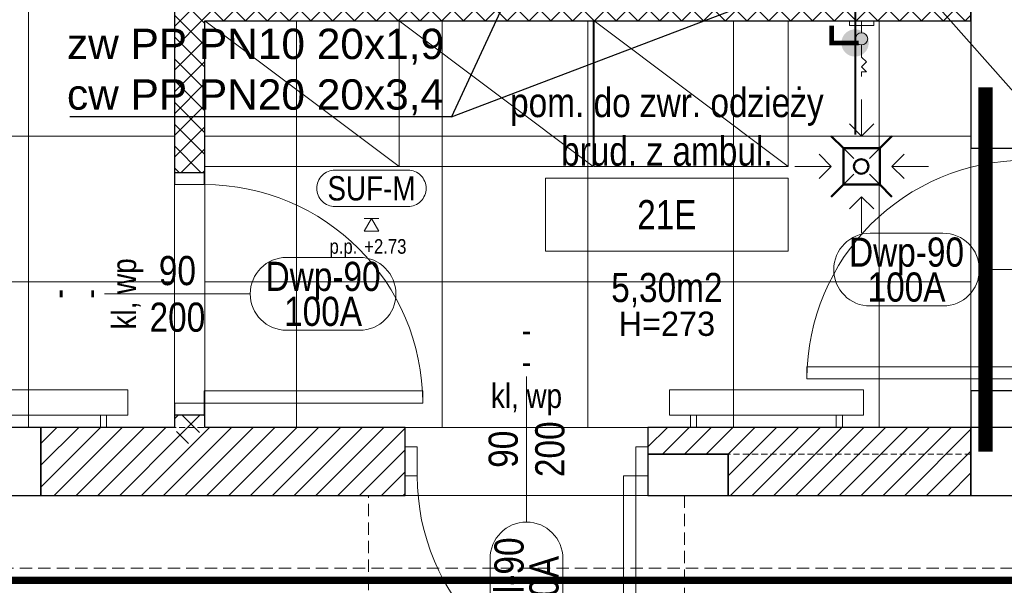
# Model space of a CAD drawing. Header units: millimetres. Extents: x -291747 to 77132, y 46721 to 203932.
# Tile 48 of 110: x 68835 to 69240, y 90652 to 90885. Entities that reach past the tile are written whole.
import ezdxf
from ezdxf.enums import TextEntityAlignment as Align
from ezdxf.lldxf.tags import DXFTag

# ---------------------------------------------------------------- set-up
doc = ezdxf.new("R2010")
doc.units = ezdxf.units.MM
doc.header["$MEASUREMENT"] = 0
doc.linetypes.add('xreff_LSN_szatnie_PW_rzuty_14$0$CENTER', pattern=[2, 1.25, -0.25, 0.25, -0.25])
doc.linetypes.add('xreff_LSN_szatnie_PW_rzuty_14$0$DASHED', pattern=[19.05, 12.7, -6.35])
doc.layers.get('0').update_dxf_attribs({"lineweight": 9})
for name, color, linetype, lineweight in [('FL-xref', 250, 'Continuous', 9), ('FL_ks_nad posadzka', 12, 'Continuous', 50), ('FL_ks_pod stropem', 190, 'Continuous', 50), ('FL_opisy_woda', 7, 'Continuous', 25), ('FL_Zimna_woda-do odbiorników', 5, 'SOLID', 40), ('xreff_LSN_szatnie_PW_rzuty_14$0$A drzwi aluminiowe', 8, 'Continuous', 9), ('xreff_LSN_szatnie_PW_rzuty_14$0$A drzwi płytowe', 252, 'Continuous', 9), ('xreff_LSN_szatnie_PW_rzuty_14$0$A hatch', 8, 'Continuous', 5), ('xreff_LSN_szatnie_PW_rzuty_14$0$A hatch ściany', 252, 'Continuous', 9), ('xreff_LSN_szatnie_PW_rzuty_14$0$A opis', 252, 'Continuous', 9), ('xreff_LSN_szatnie_PW_rzuty_14$0$A opis pom', 252, 'Continuous', 9), ('xreff_LSN_szatnie_PW_rzuty_14$0$A opis pom pow', 252, 'Continuous', 9), ('xreff_LSN_szatnie_PW_rzuty_14$0$A opis stolarka', 252, 'Continuous', 9), ('xreff_LSN_szatnie_PW_rzuty_14$0$A opis stolarka NWD typ', 252, 'Continuous', 9), ('xreff_LSN_szatnie_PW_rzuty_14$0$A opis stolarka NWD wyposażenie', 252, 'Continuous', 9), ('xreff_LSN_szatnie_PW_rzuty_14$0$A opis technologia', 8, 'Continuous', 13), ('xreff_LSN_szatnie_PW_rzuty_14$0$A sufit', 252, 'Continuous', 9), ('xreff_LSN_szatnie_PW_rzuty_14$0$A sufit obrys', 252, 'Continuous', 9), ('xreff_LSN_szatnie_PW_rzuty_14$0$A sufit podwieszany opis', 8, 'Continuous', 13), ('xreff_LSN_szatnie_PW_rzuty_14$0$A widok wyżej', 252, 'xreff_LSN_szatnie_PW_rzuty_14$0$DASHED', 9), ('xreff_LSN_szatnie_PW_rzuty_14$0$A wyposazenie meblowe', 8, 'Continuous', 9), ('xreff_LSN_szatnie_PW_rzuty_14$0$A wyposazenie sanitarne', 8, 'Continuous', 9), ('xreff_LSN_szatnie_PW_rzuty_14$0$A zakres', 252, 'Continuous', 9), ('xreff_LSN_szatnie_PW_rzuty_14$0$A-Wall', 252, 'Continuous', 9), ('xreff_LSN_szatnie_PW_rzuty_14$0$IS grzejniki', 8, 'Continuous', 9)]:
    doc.layers.add(name, color=color, linetype=linetype, lineweight=lineweight)
doc.layers.add('xreff_LSN_szatnie_PW_rzuty_14$0$A nadproza SBN', color=252, linetype='xreff_LSN_szatnie_PW_rzuty_14$0$CENTER', lineweight=9, transparency=0.25)
doc.layers.add('xreff_LSN_szatnie_PW_rzuty_14$0$A opis ppoż drzwi', color=252, linetype='Continuous', lineweight=9, transparency=0.25)
doc.styles.get("Standard").update_dxf_attribs({"font": 'arial.ttf'})
doc.styles.add('xreff_LSN_szatnie_PW_rzuty_14$0$Standard', font='txt')
doc.styles.add('xreff_LSN_szatnie_PW_rzuty_14$0$STYL ASA', font='ARIALN.TTF')
tags = doc.linetypes.add('SOLID', pattern=[10, 10, 0]).pattern_tags.tags
tags[6:7] = [DXFTag(74, 4), DXFTag(75, 0), DXFTag(340, '0'), DXFTag(46, 0.0), DXFTag(50, 0.0), DXFTag(44, 0.0), DXFTag(45, 0.0)]
tags[4:5] = [DXFTag(74, 4), DXFTag(75, 0), DXFTag(340, '0'), DXFTag(46, 0.0), DXFTag(50, 0.0), DXFTag(44, 0.0), DXFTag(45, 0.0)]
doc.linetypes.add('ZIGZAG', pattern='A,0.0001,-0.2,[131,LTYPESHP.SHX,S=0.2,R=0,X=-0.2,Y=0],-0.4,[131,LTYPESHP.SHX,S=0.2,R=180,X=0.2,Y=0],-0.2', length=0.8001)
doc.dimstyles.get("Standard").update_dxf_attribs({"dimtxt": 0.18, "dimasz": 0.18, "dimexe": 0.18, "dimexo": 0.0625, "dimgap": 0.09, "dimtad": 0, "dimtih": 1, "dimtoh": 1, "dimdec": 4, "dimzin": 0, "dimdsep": 46, "dimtxsty": 'Standard', "dimcen": 0.09, "dimadec": 0, "dimazin": 0, "dimtfac": 1, "dimtdec": 4, "dimtofl": 0, "dimtmove": 0, "dimatfit": 3, "dimfxl": 1, "dimtolj": 1, "dimtzin": 0, "dimarcsym": 0})
pattern_1 = [(45, (0, 0), (-4.49012806, 4.49012806), [])]
pattern_2 = [(45, (0, 0), (-4.49012806, 4.49012806), []), (135, (0, 0), (-4.49012806, -4.49012806), [])]

# ---------------------------------------------------------------- blocks, each defined once
blk = doc.blocks.new('xreff_LSN_szatnie_PW_rzuty_14$0$szafa')
at = {"color": 0, "linetype": 'ByBlock', "lineweight": -2, "ltscale": 0.5}
blk.add_lwpolyline([(-0.5, -0.5), (0.5, -0.5), (0.5, 0.5), (-0.5, 0.5)], close=True, dxfattribs=at)
blk.add_lwpolyline([(-0.5, 0.5), (0.5, -0.5)], dxfattribs=at)
blk = doc.blocks.new('xreff_LSN_szatnie_PW_rzuty_14$0$zawor ze zlaczka')
at = {"color": 0, "linetype": 'ByBlock', "lineweight": -2}
blk.add_lwpolyline([(-2, 5), (0, 5), (0, -5), (-2, -5)], close=True, dxfattribs=at)
for points in [[(-21, -2), (-21, 0), (-23, 0)], [(-19, 0), (-21, -2)], [(-19, 0), (-17, -2)], [(-15, 0), (-17, -2)], [(-10, 0), (-15, 0)], [(0, 0), (-5, 0)]]:
    blk.add_lwpolyline(points, dxfattribs=at)
blk.add_circle((-7.5, 0), 2.5, dxfattribs=at)
blk = doc.blocks.new('xreff_LSN_szatnie_PW_rzuty_14$0$kratka podlogowa')
at = {"linetype": 'ByBlock'}
for points in [[(0, 27.5), (0, 12.5)], [(-5, 17.5), (0, 12.5), (5, 17.5)], [(-17.5, 5), (-12.5, 0), (-17.5, -5)], [(-7.5, 7.5), (-3.18, 3.18)], [(3.18, 3.18), (7.5, 7.5)], [(17.5, 5), (12.5, 0), (17.5, -5)], [(-27.5, 0), (-12.5, 0)], [(-7.5, -7.5), (-3.18, -3.18)], [(3.18, -3.18), (7.5, -7.5)], [(27.5, 0), (12.5, 0)], [(-5, -17.5), (0, -12.5), (5, -17.5)], [(0, -27.5), (0, -12.5)]]:
    blk.add_lwpolyline(points, dxfattribs=at)
blk.add_lwpolyline([(-7.5, -7.5), (-7.5, 7.5), (7.5, 7.5), (7.5, -7.5)], close=True, dxfattribs=at)
blk.add_circle((0, 0), 3, dxfattribs=at)
blk = doc.blocks.new('xreff_LSN_szatnie_PW_rzuty_14$0$środek')
blk.add_line((0, 0), (0, -10))
blk = doc.blocks.new('xreff_LSN_szatnie_PW_rzuty_14$0$ddtag_RIGHT')
at = {"transparency": 33554687}
blk.add_lwpolyline([(30, 0), (-30, 0)], dxfattribs=at)
at = {"layer": 'xreff_LSN_szatnie_PW_rzuty_14$0$A opis stolarka NWD typ', "transparency": 33554687}
blk.add_lwpolyline([(75, 15, -1), (75, -15), (45, -15, -1), (45, 15)], format="xyb", close=True, dxfattribs=at)
at = {"ltscale": 0.1, "transparency": 33554687, "style": 'xreff_LSN_szatnie_PW_rzuty_14$0$STYL ASA'}
blk.add_attdef('DOORS:AKUSTYKA', text='', height=10, rotation=90, dxfattribs=at).set_placement((-49, 0), align=Align.MIDDLE_CENTER)
blk.add_attdef('DOORS:SZEROKOŚĆ', text='', height=12, dxfattribs=at).set_placement((0, 0, 0), align=Align.BOTTOM_CENTER)
blk.add_attdef('DOORS:WYSOKOŚĆ', text='', height=12, dxfattribs=at).set_placement((0, -3.6, 0), align=Align.TOP_CENTER)
at = {"layer": 'xreff_LSN_szatnie_PW_rzuty_14$0$A opis ppoż drzwi', "ltscale": 0.1, "transparency": 33554687, "style": 'xreff_LSN_szatnie_PW_rzuty_14$0$STYL ASA'}
blk.add_attdef('DOORS:PPOŻ', text='', height=10, rotation=90, dxfattribs=at).set_placement((-36, 0), align=Align.MIDDLE_CENTER)
at = {"layer": 'xreff_LSN_szatnie_PW_rzuty_14$0$A opis stolarka NWD typ', "ltscale": 0.1, "transparency": 33554687, "style": 'xreff_LSN_szatnie_PW_rzuty_14$0$STYL ASA'}
blk.add_attdef('DOORS:TYP', text='', height=12, dxfattribs=at).set_placement((60, -2.4, 0), align=Align.BOTTOM_CENTER)
blk.add_attdef('DOORS:PODTYP', text='', height=12, dxfattribs=at).set_placement((60, -1.2, 0), align=Align.TOP_CENTER)
at = {"layer": 'xreff_LSN_szatnie_PW_rzuty_14$0$A opis stolarka NWD wyposażenie', "ltscale": 0.1, "transparency": 33554687, "style": 'xreff_LSN_szatnie_PW_rzuty_14$0$STYL ASA'}
blk.add_attdef('DOORS:WYPOSAŻENIE', text='', height=10, rotation=90, dxfattribs=at).set_placement((-22, 0), align=Align.MIDDLE_CENTER)
blk = doc.blocks.new('xreff_LSN_szatnie_PW_rzuty_14$0$ddtag_LEFT')
at = {"transparency": 33554687}
blk.add_lwpolyline([(-30, 0), (30, 0)], dxfattribs=at)
at = {"layer": 'xreff_LSN_szatnie_PW_rzuty_14$0$A opis stolarka NWD typ', "transparency": 33554687}
blk.add_lwpolyline([(-75, -15, -1), (-75, 15), (-45, 15, -1), (-45, -15)], format="xyb", close=True, dxfattribs=at)
at = {"ltscale": 0.1, "transparency": 33554687, "style": 'xreff_LSN_szatnie_PW_rzuty_14$0$STYL ASA'}
blk.add_attdef('DOORS:AKUSTYKA', text='', height=10, rotation=90, dxfattribs=at).set_placement((49, 0), align=Align.MIDDLE_CENTER)
blk.add_attdef('DOORS:SZEROKOŚĆ', text='', height=12, dxfattribs=at).set_placement((0, 0, 0), align=Align.BOTTOM_CENTER)
blk.add_attdef('DOORS:WYSOKOŚĆ', text='', height=12, dxfattribs=at).set_placement((0, -3.6, 0), align=Align.TOP_CENTER)
at = {"layer": 'xreff_LSN_szatnie_PW_rzuty_14$0$A opis ppoż drzwi', "ltscale": 0.1, "transparency": 33554687, "style": 'xreff_LSN_szatnie_PW_rzuty_14$0$STYL ASA'}
blk.add_attdef('DOORS:PPOŻ', text='', height=10, rotation=90, dxfattribs=at).set_placement((36, 0), align=Align.MIDDLE_CENTER)
at = {"layer": 'xreff_LSN_szatnie_PW_rzuty_14$0$A opis stolarka NWD typ', "ltscale": 0.1, "transparency": 33554687, "style": 'xreff_LSN_szatnie_PW_rzuty_14$0$STYL ASA'}
blk.add_attdef('DOORS:TYP', text='', height=12, dxfattribs=at).set_placement((-60, -2.4, 0), align=Align.BOTTOM_CENTER)
blk.add_attdef('DOORS:PODTYP', text='', height=12, dxfattribs=at).set_placement((-60, -1.2, 0), align=Align.TOP_CENTER)
at = {"layer": 'xreff_LSN_szatnie_PW_rzuty_14$0$A opis stolarka NWD wyposażenie', "ltscale": 0.1, "transparency": 33554687, "style": 'xreff_LSN_szatnie_PW_rzuty_14$0$STYL ASA'}
blk.add_attdef('DOORS:WYPOSAŻENIE', text='', height=10, rotation=90, dxfattribs=at).set_placement((22, 0), align=Align.MIDDLE_CENTER)
blk = doc.blocks.new('xreff_LSN_szatnie_PW_rzuty_14$0$tag wn')
blk.add_lwpolyline([(-25, -7.5), (25, -7.5), (25, 7.5), (-25, 7.5)], close=True)
at = {"style": 'xreff_LSN_szatnie_PW_rzuty_14$0$STYL ASA'}
blk.add_attdef('ROOM:NO', text='', height=6, dxfattribs=at).set_placement((0, 0), align=Align.MIDDLE_CENTER)
at = {"layer": 'xreff_LSN_szatnie_PW_rzuty_14$0$A opis pom pow', "style": 'xreff_LSN_szatnie_PW_rzuty_14$0$STYL ASA'}
blk.add_attdef('ROOM:AREA', text='', height=6, dxfattribs=at).set_placement((0, -15), align=Align.MIDDLE_CENTER)
blk = doc.blocks.new('xreff_LSN_szatnie_PW_rzuty_14$0$ddtag_DOWN')
at = {"transparency": 33554687}
blk.add_lwpolyline([(0, -30), (0, 30)], dxfattribs=at)
at = {"layer": 'xreff_LSN_szatnie_PW_rzuty_14$0$A opis stolarka NWD typ', "transparency": 33554687}
blk.add_lwpolyline([(15, -75, -1), (-15, -75), (-15, -45, -1), (15, -45)], format="xyb", close=True, dxfattribs=at)
at = {"ltscale": 0.1, "transparency": 33554687, "style": 'xreff_LSN_szatnie_PW_rzuty_14$0$STYL ASA'}
blk.add_attdef('DOORS:SZEROKOŚĆ', text='', height=12, rotation=90, dxfattribs=at).set_placement((0, 0, 0), align=Align.BOTTOM_CENTER)
blk.add_attdef('DOORS:WYSOKOŚĆ', text='', height=12, rotation=90, dxfattribs=at).set_placement((3.6, 0, 0), align=Align.TOP_CENTER)
blk.add_attdef('DOORS:AKUSTYKA', text='', height=10, dxfattribs=at).set_placement((0, 49), align=Align.MIDDLE_CENTER)
at = {"layer": 'xreff_LSN_szatnie_PW_rzuty_14$0$A opis ppoż drzwi', "ltscale": 0.1, "transparency": 33554687, "style": 'xreff_LSN_szatnie_PW_rzuty_14$0$STYL ASA'}
blk.add_attdef('DOORS:PPOŻ', text='', height=10, dxfattribs=at).set_placement((0, 36), align=Align.MIDDLE_CENTER)
at = {"layer": 'xreff_LSN_szatnie_PW_rzuty_14$0$A opis stolarka NWD typ', "ltscale": 0.1, "transparency": 33554687, "style": 'xreff_LSN_szatnie_PW_rzuty_14$0$STYL ASA'}
blk.add_attdef('DOORS:PODTYP', text='', height=12, rotation=90, dxfattribs=at).set_placement((1.2, -60, 0), align=Align.TOP_CENTER)
blk.add_attdef('DOORS:TYP', text='', height=12, rotation=90, dxfattribs=at).set_placement((2.4, -60, 0), align=Align.BOTTOM_CENTER)
at = {"layer": 'xreff_LSN_szatnie_PW_rzuty_14$0$A opis stolarka NWD wyposażenie', "ltscale": 0.1, "transparency": 33554687, "style": 'xreff_LSN_szatnie_PW_rzuty_14$0$STYL ASA'}
blk.add_attdef('DOORS:WYPOSAŻENIE', text='', height=10, dxfattribs=at).set_placement((0, 22), align=Align.MIDDLE_CENTER)
blk = doc.blocks.new('xreff_LSN_szatnie_PW_rzuty_14$0$metka')
blk.add_lwpolyline([(-15, -7.5), (15, -7.5, 0.414214), (22.5, 0), (22.5, 0, 0.414214), (15, 7.5), (-15, 7.5, 0.414214), (-22.5, 0), (-22.5, 0, 0.414214)], format="xyb", close=True)
at = {"style": 'xreff_LSN_szatnie_PW_rzuty_14$0$STYL ASA'}
blk.add_attdef('DETAIL:NO', text='', height=10, dxfattribs=at).set_placement((0, 0), align=Align.MIDDLE_CENTER)
blk = doc.blocks.new('xreff_LSN_szatnie_PW_rzuty_14$0$Anno_Elevation_Label_8')
at = {"color": 0, "linetype": 'ByBlock'}
blk.add_line((-0.05, 0), (0.05, 0), dxfattribs=at)
blk.add_lwpolyline([(0, 0), (-0.05, -0.0866), (0.05, -0.0866)], close=True, dxfattribs=at)
at = {"color": 0, "linetype": 'ByBlock', "style": 'xreff_LSN_szatnie_PW_rzuty_14$0$STYL ASA'}
blk.add_attdef('PREFIX', text='', height=0.1, dxfattribs=at).set_placement((-0.0971, -0.2406), align=Align.RIGHT)
for tag, p in [('ELEVATION', (-0.05, -0.2406)), ('SUFFIX', (-0.05, -0.3811))]:
    blk.add_attdef(tag, p, '', height=0.1, dxfattribs=at)
blk = doc.blocks.new('xreff_LSN_szatnie_PW_rzuty_14')
at = {"layer": 'xreff_LSN_szatnie_PW_rzuty_14$0$A hatch', "linetype": 'Continuous', "lineweight": 5}
h = blk.add_hatch(dxfattribs=at)
h.set_pattern_fill('ANSI31', color=256, scale=2, style=0)
h.set_pattern_definition(pattern_1)
h.paths.add_polyline_path([(68843.68, 90717.22), (68843.68, 90689.22), (68898.68, 90689.22), (68902.85, 90708.93), (68898.68, 90717.22)], flags=0)
h.paths.add_polyline_path([(68911.18, 90717.22), (68902.85, 90708.93), (68898.68, 90689.22), (68993.68, 90689.22), (68993.68, 90717.22)], flags=0)
h = blk.add_hatch(dxfattribs=at)
h.set_pattern_fill('ANSI31', color=256, scale=2, style=0)
h.set_pattern_definition(pattern_1)
h.paths.add_polyline_path([(69093.68, 90717.22), (69093.68, 90706.22), (69126.68, 90706.22), (69126.68, 90717.22)], flags=0)
h = blk.add_hatch(dxfattribs=at)
h.set_pattern_fill('ANSI31', color=256, scale=2, style=0)
h.set_pattern_definition(pattern_1)
h.paths.add_polyline_path([(69126.68, 90717.22), (69126.68, 90706.22), (69126.68, 90689.22), (69226.68, 90689.22), (69226.68, 90717.22)], flags=0)
at = {"layer": 'xreff_LSN_szatnie_PW_rzuty_14$0$A hatch', "transparency": 33554495}
h = blk.add_hatch(dxfattribs=at)
h.set_pattern_fill('GRASS', color=256, scale=4)
h.set_pattern_definition([(90, (0, 0), (-71.84205, 71.84205), [19.05, -124.6341]), (45, (0, 0), (-71.84205, 71.84205), [19.05, -82.55]), (135, (0, 0), (-71.84205, -71.84205), [19.05, -82.55])])
edge = h.paths.add_edge_path()
edge.add_spline(control_points=[(73831.5, 88934.68), (73821.36, 88950.89), (73811.24, 88967.07), (73777.87, 89019.69), (73754.29, 89055.73), (73718.41, 89105.36), (73707.36, 89120.03), (73684.52, 89148.75), (73672.74, 89162.81), (73654.38, 89183.36), (73648.14, 89190.12), (73632.69, 89206.37), (73623.35, 89215.76), (73602.5, 89235.86), (73590.89, 89246.5), (73522.6, 89306.14), (73459.37, 89350), (73322.18, 89426.9), (73248.22, 89459.94), (73069.97, 89523.2), (72963.12, 89549.77), (72743.28, 89584.73), (72630.3, 89593.11), (72404.88, 89591.72), (72292.43, 89581.95), (72113.07, 89550.96), (72044.07, 89534.98), (71910.9, 89495.5), (71846.73, 89471.98), (71725.02, 89417.48), (71667.49, 89386.49), (71560.83, 89317.11), (71511.71, 89278.72), (71449.3, 89219.14), (71431.82, 89200.98), (71407.01, 89172.79), (71398.98, 89163.23), (71383.4, 89143.81), (71375.85, 89133.93), (71359.01, 89110.82), (71349.87, 89097.48), (71316.18, 89045.24), (71294.19, 89004.53), (71248.09, 88905.26), (71225.84, 88845.34), (71186.66, 88721.6), (71169.74, 88657.78), (71142.4, 88545.8), (71131.46, 88498.08), (71120.5, 88450.28)], knot_values=[0, 0, 0, 0, 57.207065, 57.207065, 187.181956, 187.181956, 242.95388, 242.95388, 298.725803, 298.725803, 326.611765, 326.611765, 366.532108, 366.532108, 413.640335, 413.640335, 636.601339, 636.601339, 859.562342, 859.562342, 1147.4948, 1147.4948, 1435.427258, 1435.427258, 1723.359715, 1723.359715, 1909.892427, 1909.892427, 2096.425139, 2096.425139, 2282.95785, 2282.95785, 2469.490562, 2469.490562, 2547.228377, 2547.228377, 2586.097284, 2586.097284, 2624.966192, 2624.966192, 2675.594063, 2675.594063, 2819.436148, 2819.436148, 3012.724073, 3012.724073, 3206.011998, 3206.011998, 3347.114496, 3347.114496, 3347.114496, 3347.114496], degree=3, periodic=0)
edge.add_line((71120.5, 88450.28), (73831.5, 88934.68))
h.paths.add_polyline_path([(69699.19, 89521.76), (65252.06, 89442.82), (65252.06, 88327.22), (70701.68, 88327.22), (70701.68, 88536.91, 0.419422)])
h.paths.add_polyline_path([(66521.59, 90689.22), (65352.68, 90689.22), (65352.68, 90659.22), (65323.18, 90659.22), (65323.18, 90689.22), (65229.94, 90689.22), (65239.64, 90142.71), (66521.59, 90165.46)])
edge = h.paths.add_edge_path()
edge.add_line((67744.6, 90689.22), (68718.74, 90689.22))
edge.add_line((68718.74, 90689.22), (68718.74, 90265.3))
edge.add_arc((68483.74, 90265.3), 235, -15.0402, 0, ccw=False)
edge.add_line((68710.69, 90204.32), (67744.6, 90187.17))
edge.add_line((67744.6, 90187.17), (67744.6, 90689.22))
edge = h.paths.add_edge_path()
edge.add_line((69340.24, 90689.22), (69815.68, 90689.22))
edge.add_line((69815.68, 90689.22), (69815.68, 90223.94))
edge.add_line((69815.68, 90223.94), (69350.6, 90215.68))
edge.add_arc((69575.24, 90284.68), 235, 180, 197.0741, ccw=False)
edge.add_line((69340.24, 90284.68), (69340.24, 90689.22))
edge = h.paths.add_edge_path()
edge.add_line((70216.68, 90539.22), (71051.68, 90539.22))
edge.add_line((71051.68, 90539.22), (71051.68, 90689.22))
edge.add_line((71051.68, 90689.22), (71234.68, 90689.22))
edge.add_line((71234.68, 90689.22), (71234.68, 90312.98))
edge.add_arc((71169.68, 90312.98), 65, 271.0169, 360, ccw=False)
edge.add_line((71170.84, 90247.99), (70216.68, 90231.09))
edge.add_line((70216.68, 90231.09), (70216.68, 90539.22))
edge = h.paths.add_edge_path()
edge.add_line((72662.68, 90689.22), (72890.68, 90689.22))
edge.add_line((72890.68, 90689.22), (72890.68, 90659.22))
edge.add_line((72890.68, 90659.22), (72903.68, 90659.22))
edge.add_line((72903.68, 90659.22), (72901.85, 90108.69))
edge.add_arc((72897.68, 90343.65), 235, 180, 271.0169, ccw=False)
edge.add_line((72662.68, 90343.65), (72662.68, 90689.22))
at = {"layer": 'xreff_LSN_szatnie_PW_rzuty_14$0$A hatch ściany', "linetype": 'Continuous', "lineweight": 9}
h = blk.add_hatch(dxfattribs=at)
h.set_pattern_fill('ANSI37', color=256, scale=2, style=0)
h.set_pattern_definition(pattern_2)
h.paths.add_polyline_path([(69226.68, 90909.72), (69116.68, 90909.72), (69113.56, 90898.26), (69116.68, 90884.72), (69226.68, 90884.72), (69226.68, 90895.22)], flags=0)
h = blk.add_hatch(dxfattribs=at)
h.set_pattern_fill('ANSI37', color=256, scale=2, style=0)
h.set_pattern_definition(pattern_2)
h.paths.add_polyline_path([(69113.56, 90898.26), (69104.18, 90897.22), (69093.68, 90897.22), (69093.68, 90884.72), (69116.68, 90884.72)], flags=0)
h.paths.add_polyline_path([(69093.68, 90897.22), (68961.18, 90897.22), (68957.02, 90894.1), (68961.18, 90884.72), (69093.68, 90884.72)], flags=0)
h.paths.add_polyline_path([(68961.18, 90884.72), (68957.02, 90894.1), (68948.68, 90897.22), (68898.68, 90897.22), (68911.18, 90884.72)], flags=0)
h = blk.add_hatch(dxfattribs=at)
h.set_pattern_fill('ANSI37', color=256, scale=2, style=0)
h.set_pattern_definition([(45, (0, 0), (-4.49012806, 4.49012806), []), (135, (0, 0), (-4.49012806, -4.49012806), [])])
h.paths.add_polyline_path([(68898.68, 90717.22), (68902.85, 90708.93), (68911.18, 90717.22), (68911.18, 90722.22), (68898.68, 90722.22)], flags=0)
h.paths.add_polyline_path([(68898.68, 90822.22), (68911.18, 90822.22), (68911.18, 90884.72), (68898.68, 90897.22)], flags=0)
at = {"layer": 'xreff_LSN_szatnie_PW_rzuty_14$0$A drzwi aluminiowe', "linetype": 'Continuous', "lineweight": 9, "ltscale": 0.2}
for points in [[(68998.68, 90709.22), (68993.68, 90709.22), (68993.68, 90697.22), (68998.68, 90697.22)], [(69088.68, 90709.22), (69093.68, 90709.22), (69093.68, 90697.22), (69088.68, 90697.22)]]:
    blk.add_lwpolyline(points, close=True, dxfattribs=at)
at = {"layer": 'xreff_LSN_szatnie_PW_rzuty_14$0$A drzwi aluminiowe', "linetype": 'Continuous', "lineweight": 9}
blk.add_lwpolyline([(69088.68, 90697.22), (69083.68, 90697.22), (69083.68, 90607.22), (69088.68, 90607.22)], close=True, dxfattribs=at)
at = {"layer": 'xreff_LSN_szatnie_PW_rzuty_14$0$A drzwi aluminiowe', "linetype": 'Continuous', "lineweight": 9, "ltscale": 0.2}
blk.add_arc((69088.68, 90697.22), 90, 180, 270, dxfattribs=at)
at = {"layer": 'xreff_LSN_szatnie_PW_rzuty_14$0$A drzwi płytowe', "linetype": 'Continuous', "lineweight": 9, "ltscale": 0.2}
for points in [[(68898.93, 90817.22), (68898.93, 90822.22), (68910.93, 90822.22), (68910.93, 90817.22)], [(68898.93, 90727.22), (68898.93, 90722.22), (68910.93, 90722.22), (68910.93, 90727.22)]]:
    blk.add_lwpolyline(points, close=True, dxfattribs=at)
at = {"layer": 'xreff_LSN_szatnie_PW_rzuty_14$0$A drzwi płytowe', "linetype": 'Continuous', "lineweight": 9}
for points in [[(69249.18, 90737.22), (69249.18, 90742.22), (69159.18, 90742.22), (69159.18, 90737.22)], [(68910.93, 90727.22), (68910.93, 90732.22), (69000.93, 90732.22), (69000.93, 90727.22)]]:
    blk.add_lwpolyline(points, close=True, dxfattribs=at)
at = {"layer": 'xreff_LSN_szatnie_PW_rzuty_14$0$A drzwi płytowe', "linetype": 'Continuous', "lineweight": 9, "ltscale": 0.2}
blk.add_arc((69249.18, 90737.22), 90, 90, 180, dxfattribs=at)
at = {"layer": 'xreff_LSN_szatnie_PW_rzuty_14$0$A drzwi płytowe', "linetype": 'Continuous', "lineweight": 9, "ltscale": 0.2, "extrusion": (0, 0, -1)}
blk.add_arc((-68910.93, 90727.22), 90, 90, 180, dxfattribs=at)
at = {"layer": 'xreff_LSN_szatnie_PW_rzuty_14$0$A nadproza SBN', "ltscale": 4, "const_width": 6}
blk.add_lwpolyline([(69232.68, 90857.22), (69232.68, 90707.22)], dxfattribs=at)
at = {"layer": 'xreff_LSN_szatnie_PW_rzuty_14$0$A sufit', "linetype": 'Continuous', "lineweight": 9}
for p, q in [((68948.93, 90717.22), (68948.93, 90884.72)), ((69008.93, 90717.22), (69008.93, 90884.72)), ((69068.93, 90717.22), (69068.93, 90884.72)), ((69128.93, 90717.22), (69128.93, 90884.72)), ((69188.93, 90717.22), (69188.93, 90884.72)), ((68668.68, 90837.22), (68898.68, 90837.22)), ((68911.18, 90837.22), (69226.68, 90837.22)), ((68668.68, 90777.22), (68898.68, 90777.22)), ((68911.18, 90777.22), (69226.68, 90777.22)), ((68668.68, 90717.22), (68898.68, 90717.22)), ((68911.18, 90717.22), (69226.68, 90717.22))]:
    blk.add_line(p, q, dxfattribs=at)
for points in [[(68838.68, 90717.22), (68838.68, 91257.22)], [(68898.68, 90717.22), (68898.68, 90897.22), (68898.68, 91257.22)]]:
    blk.add_lwpolyline(points, dxfattribs=at)
at = {"layer": 'xreff_LSN_szatnie_PW_rzuty_14$0$A sufit obrys'}
for points in [[(68948.68, 91257.72), (68837.68, 91257.72), (68837.68, 91190.22), (68718.68, 91190.22), (68718.68, 91064.22), (68668.68, 91064.22), (68668.68, 90717.22), (68898.68, 90717.22), (68898.68, 90897.22), (68948.68, 90897.22)], [(69226.68, 90884.72), (68911.18, 90884.72), (68911.18, 90717.22), (69226.68, 90717.22)]]:
    blk.add_lwpolyline(points, close=True, dxfattribs=at)
at = {"layer": 'xreff_LSN_szatnie_PW_rzuty_14$0$A widok wyżej', "linetype": 'xreff_LSN_szatnie_PW_rzuty_14$0$DASHED', "lineweight": 9, "ltscale": 0.2}
for p, q in [((69226.68, 90832.22), (69226.68, 90732.22)), ((69093.68, 90717.22), (68843.68, 90717.22)), ((69093.68, 90717.22), (68993.68, 90717.22)), ((69093.68, 90706.22), (69093.68, 90717.22)), ((69093.68, 90689.22), (69093.68, 90706.22)), ((69226.68, 90706.22), (69126.68, 90706.22)), ((68843.68, 90689.22), (69093.68, 90689.22)), ((68993.68, 90689.22), (69093.68, 90689.22)), ((69126.68, 90689.22), (69226.68, 90689.22))]:
    blk.add_line(p, q, dxfattribs=at)
at = {"layer": 'xreff_LSN_szatnie_PW_rzuty_14$0$A widok wyżej', "ltscale": 0.4}
for points in [[(69106.68, 90717.22), (69226.68, 90717.22)], [(65352.68, 90659.22), (72855.68, 90659.22)]]:
    blk.add_lwpolyline(points, dxfattribs=at)
blk.add_lwpolyline([(68978.68, 90689.22), (69108.68, 90689.22), (69108.68, 90589.22), (68978.68, 90589.22)], close=True, dxfattribs=at)
at = {"layer": 'xreff_LSN_szatnie_PW_rzuty_14$0$A zakres', "linetype": 'xreff_LSN_szatnie_PW_rzuty_14$0$DASHED', "transparency": 33554623, "const_width": 3}
blk.add_lwpolyline([(68277.93, 92016.22), (68277.93, 91474.47), (68277.93, 91474.47), (68277.93, 91223.47), (68661.68, 91223.47), (68661.68, 90654.22), (70445.68, 90654.22), (70445.68, 91263.97), (70078.68, 91263.97), (70078.68, 91463.22), (69842.68, 91463.22), (69842.68, 92016.22)], close=True, dxfattribs=at)
at = {"layer": 'xreff_LSN_szatnie_PW_rzuty_14$0$A-Wall', "linetype": 'Continuous', "lineweight": 25}
for p, q in [((69226.68, 90884.72), (69226.68, 90909.72)), ((68898.68, 90897.22), (68898.68, 90822.22)), ((69226.68, 90895.22), (69226.68, 90884.72)), ((68911.18, 90884.72), (69116.68, 90884.72)), ((68911.18, 90822.22), (68911.18, 90884.72)), ((69116.68, 90884.72), (69226.68, 90884.72)), ((69226.68, 90884.72), (69226.68, 90832.22)), ((69226.68, 90832.22), (69283.68, 90832.22)), ((68898.68, 90822.22), (68911.18, 90822.22)), ((69283.68, 90732.22), (69226.68, 90732.22)), ((69226.68, 90732.22), (69226.68, 90717.22)), ((68911.18, 90722.22), (68898.68, 90722.22)), ((68898.68, 90722.22), (68898.68, 90717.22)), ((68911.18, 90717.22), (68911.18, 90722.22)), ((68843.68, 90717.22), (68668.68, 90717.22)), ((68843.68, 90717.22), (68843.68, 90689.22)), ((68898.68, 90717.22), (68843.68, 90717.22)), ((68843.68, 90689.22), (68843.68, 90717.22)), ((68993.68, 90717.22), (68911.18, 90717.22)), ((68993.68, 90689.22), (68993.68, 90717.22)), ((69093.68, 90717.22), (69093.68, 90706.22)), ((69126.68, 90717.22), (69093.68, 90717.22)), ((69226.68, 90717.22), (69126.68, 90717.22)), ((69226.68, 90717.22), (69226.68, 90689.22)), ((69334.68, 90717.22), (69226.68, 90717.22)), ((69226.68, 90717.22), (69226.68, 90706.22)), ((69226.68, 90706.22), (69226.68, 90717.22)), ((69106.68, 90706.22), (69093.68, 90706.22)), ((69093.68, 90706.22), (69093.68, 90689.22)), ((69093.68, 90706.22), (69126.68, 90706.22)), ((69126.68, 90706.22), (69106.68, 90706.22)), ((69126.68, 90689.22), (69126.68, 90706.22)), ((69126.68, 90706.22), (69126.68, 90689.22)), ((69226.68, 90706.22), (69226.68, 90689.22)), ((69226.68, 90689.22), (69226.68, 90706.22)), ((68585.68, 90689.22), (68843.68, 90689.22)), ((68843.68, 90689.22), (68993.68, 90689.22)), ((69093.68, 90689.22), (69126.68, 90689.22)), ((69126.68, 90689.22), (69226.68, 90689.22)), ((69226.68, 90689.22), (69334.68, 90689.22)), ((69226.68, 90689.22), (69283.68, 90689.22))]:
    blk.add_line(p, q, dxfattribs=at)
at = {"layer": 'xreff_LSN_szatnie_PW_rzuty_14$0$IS grzejniki'}
for p, q in [((68879.54, 90732.72), (68739.54, 90732.72)), ((68879.54, 90722.22), (68879.54, 90732.72)), ((69182.5, 90732.72), (69102.5, 90732.72)), ((69102.5, 90732.72), (69102.5, 90722.22)), ((69182.5, 90722.22), (69182.5, 90732.72)), ((68739.54, 90722.22), (68879.54, 90722.22)), ((68868.29, 90717.22), (68868.29, 90722.22)), ((68870.79, 90722.22), (68870.79, 90717.22)), ((69102.5, 90722.22), (69182.5, 90722.22)), ((69111.25, 90722.22), (69111.25, 90717.22)), ((69113.75, 90717.22), (69113.75, 90722.22)), ((69171.25, 90717.22), (69171.25, 90722.22)), ((69173.75, 90722.22), (69173.75, 90717.22)), ((68870.79, 90717.22), (68868.29, 90717.22)), ((69111.25, 90717.22), (69113.75, 90717.22)), ((69173.75, 90717.22), (69171.25, 90717.22))]:
    blk.add_line(p, q, dxfattribs=at)
at = {"layer": 'xreff_LSN_szatnie_PW_rzuty_14$0$A drzwi aluminiowe', "linetype": 'Continuous', "lineweight": 9, "ltscale": 0.2, "rotation": 180}
blk.add_blockref('xreff_LSN_szatnie_PW_rzuty_14$0$środek', (69043.68, 90703.22), dxfattribs=at)
at = {"layer": 'xreff_LSN_szatnie_PW_rzuty_14$0$A drzwi płytowe', "linetype": 'Continuous', "lineweight": 9, "ltscale": 0.2, "extrusion": (0, 0, -1), "zscale": -1, "rotation": 90}
blk.add_blockref('xreff_LSN_szatnie_PW_rzuty_14$0$środek', (-68904.93, 90772.22), dxfattribs=at)
at = {"layer": 'xreff_LSN_szatnie_PW_rzuty_14$0$A opis pom', "linetype": 'Continuous', "lineweight": 9, "xscale": 2, "yscale": 2, "zscale": 2}
blk.add_blockref('xreff_LSN_szatnie_PW_rzuty_14$0$tag wn', (69101.48, 90804.84), dxfattribs=at).add_auto_attribs({'ROOM:NO': '21E', 'ROOM:AREA': '5,30m2'})
at = {"layer": 'xreff_LSN_szatnie_PW_rzuty_14$0$A opis stolarka', "linetype": 'Continuous', "lineweight": 9}
ref = blk.add_blockref('xreff_LSN_szatnie_PW_rzuty_14$0$ddtag_LEFT', (69260.18, 90782.22, 0), dxfattribs=at)
ref.add_attrib('DOORS:WYPOSAŻENIE', 'kl, wp', dxfattribs={"layer": 'xreff_LSN_szatnie_PW_rzuty_14$0$A opis stolarka NWD wyposażenie', "ltscale": 0.1, "height": 10, "rotation": 90, "style": 'xreff_LSN_szatnie_PW_rzuty_14$0$STYL ASA'}).set_placement((69282.18, 90782.22, 0), align=Align.MIDDLE_CENTER)
ref.add_attrib('DOORS:TYP', 'Dwp-90', dxfattribs={"layer": 'xreff_LSN_szatnie_PW_rzuty_14$0$A opis stolarka NWD typ', "ltscale": 0.1, "height": 12, "style": 'xreff_LSN_szatnie_PW_rzuty_14$0$STYL ASA'}).set_placement((69200.18, 90779.82), align=Align.BOTTOM_CENTER)
ref.add_attrib('DOORS:PODTYP', '100A', dxfattribs={"layer": 'xreff_LSN_szatnie_PW_rzuty_14$0$A opis stolarka NWD typ', "ltscale": 0.1, "height": 12, "style": 'xreff_LSN_szatnie_PW_rzuty_14$0$STYL ASA'}).set_placement((69200.18, 90781.02), align=Align.TOP_CENTER)
ref.add_attrib('DOORS:SZEROKOŚĆ', '90', dxfattribs={"layer": '0', "ltscale": 0.1, "height": 12, "style": 'xreff_LSN_szatnie_PW_rzuty_14$0$STYL ASA'}).set_placement((69260.18, 90782.22), align=Align.BOTTOM_CENTER)
ref.add_attrib('DOORS:WYSOKOŚĆ', '200', dxfattribs={"layer": '0', "ltscale": 0.1, "height": 12, "style": 'xreff_LSN_szatnie_PW_rzuty_14$0$STYL ASA'}).set_placement((69260.18, 90778.62), align=Align.TOP_CENTER)
ref.add_attrib('DOORS:PPOŻ', '-', dxfattribs={"layer": 'xreff_LSN_szatnie_PW_rzuty_14$0$A opis ppoż drzwi', "ltscale": 0.1, "height": 10, "rotation": 90, "style": 'xreff_LSN_szatnie_PW_rzuty_14$0$STYL ASA'}).set_placement((69296.18, 90782.22, 0), align=Align.MIDDLE_CENTER)
ref.add_attrib('DOORS:AKUSTYKA', '-', dxfattribs={"layer": '0', "ltscale": 0.1, "height": 10, "rotation": 90, "style": 'xreff_LSN_szatnie_PW_rzuty_14$0$STYL ASA'}).set_placement((69309.18, 90782.22, 0), align=Align.MIDDLE_CENTER)
ref = blk.add_blockref('xreff_LSN_szatnie_PW_rzuty_14$0$ddtag_RIGHT', (68899.93, 90772.22, 0), dxfattribs=at)
ref.add_attrib('DOORS:AKUSTYKA', '-', dxfattribs={"layer": '0', "ltscale": 0.1, "height": 10, "rotation": 90, "style": 'xreff_LSN_szatnie_PW_rzuty_14$0$STYL ASA'}).set_placement((68850.93, 90772.22, 0), align=Align.MIDDLE_CENTER)
ref.add_attrib('DOORS:PPOŻ', '-', dxfattribs={"layer": 'xreff_LSN_szatnie_PW_rzuty_14$0$A opis ppoż drzwi', "ltscale": 0.1, "height": 10, "rotation": 90, "style": 'xreff_LSN_szatnie_PW_rzuty_14$0$STYL ASA'}).set_placement((68863.93, 90772.22, 0), align=Align.MIDDLE_CENTER)
ref.add_attrib('DOORS:WYSOKOŚĆ', '200', dxfattribs={"layer": '0', "ltscale": 0.1, "height": 12, "style": 'xreff_LSN_szatnie_PW_rzuty_14$0$STYL ASA'}).set_placement((68899.93, 90768.62), align=Align.TOP_CENTER)
ref.add_attrib('DOORS:SZEROKOŚĆ', '90', dxfattribs={"layer": '0', "ltscale": 0.1, "height": 12, "style": 'xreff_LSN_szatnie_PW_rzuty_14$0$STYL ASA'}).set_placement((68899.93, 90772.22), align=Align.BOTTOM_CENTER)
ref.add_attrib('DOORS:PODTYP', '100A', dxfattribs={"layer": 'xreff_LSN_szatnie_PW_rzuty_14$0$A opis stolarka NWD typ', "ltscale": 0.1, "height": 12, "style": 'xreff_LSN_szatnie_PW_rzuty_14$0$STYL ASA'}).set_placement((68959.93, 90771.02), align=Align.TOP_CENTER)
ref.add_attrib('DOORS:TYP', 'Dwp-90', dxfattribs={"layer": 'xreff_LSN_szatnie_PW_rzuty_14$0$A opis stolarka NWD typ', "ltscale": 0.1, "height": 12, "style": 'xreff_LSN_szatnie_PW_rzuty_14$0$STYL ASA'}).set_placement((68959.93, 90769.82), align=Align.BOTTOM_CENTER)
ref.add_attrib('DOORS:WYPOSAŻENIE', 'kl, wp', dxfattribs={"layer": 'xreff_LSN_szatnie_PW_rzuty_14$0$A opis stolarka NWD wyposażenie', "ltscale": 0.1, "height": 10, "rotation": 90, "style": 'xreff_LSN_szatnie_PW_rzuty_14$0$STYL ASA'}).set_placement((68877.93, 90772.22, 0), align=Align.MIDDLE_CENTER)
ref = blk.add_blockref('xreff_LSN_szatnie_PW_rzuty_14$0$ddtag_DOWN', (69043.68, 90708.22), dxfattribs=at)
ref.add_attrib('DOORS:AKUSTYKA', '-', dxfattribs={"layer": '0', "ltscale": 0.1, "height": 10, "style": 'xreff_LSN_szatnie_PW_rzuty_14$0$STYL ASA'}).set_placement((69043.68, 90757.22), align=Align.MIDDLE_CENTER)
ref.add_attrib('DOORS:PPOŻ', '-', dxfattribs={"layer": 'xreff_LSN_szatnie_PW_rzuty_14$0$A opis ppoż drzwi', "ltscale": 0.1, "height": 10, "style": 'xreff_LSN_szatnie_PW_rzuty_14$0$STYL ASA'}).set_placement((69043.68, 90744.22), align=Align.MIDDLE_CENTER)
ref.add_attrib('DOORS:WYSOKOŚĆ', '200', dxfattribs={"layer": '0', "ltscale": 0.1, "height": 12, "rotation": 90, "style": 'xreff_LSN_szatnie_PW_rzuty_14$0$STYL ASA'}).set_placement((69047.28, 90708.22, 0), align=Align.TOP_CENTER)
ref.add_attrib('DOORS:SZEROKOŚĆ', '90', dxfattribs={"layer": '0', "ltscale": 0.1, "height": 12, "rotation": 90, "style": 'xreff_LSN_szatnie_PW_rzuty_14$0$STYL ASA'}).set_placement((69043.68, 90708.22, 0), align=Align.BOTTOM_CENTER)
ref.add_attrib('DOORS:PODTYP', '300A', dxfattribs={"layer": 'xreff_LSN_szatnie_PW_rzuty_14$0$A opis stolarka NWD typ', "ltscale": 0.1, "height": 12, "rotation": 90, "style": 'xreff_LSN_szatnie_PW_rzuty_14$0$STYL ASA'}).set_placement((69044.88, 90648.22, 0), align=Align.TOP_CENTER)
ref.add_attrib('DOORS:TYP', 'Dzal-90', dxfattribs={"layer": 'xreff_LSN_szatnie_PW_rzuty_14$0$A opis stolarka NWD typ', "ltscale": 0.1, "height": 12, "rotation": 90, "style": 'xreff_LSN_szatnie_PW_rzuty_14$0$STYL ASA'}).set_placement((69046.08, 90648.22, 0), align=Align.BOTTOM_CENTER)
ref.add_attrib('DOORS:WYPOSAŻENIE', 'kl, wp', dxfattribs={"layer": 'xreff_LSN_szatnie_PW_rzuty_14$0$A opis stolarka NWD wyposażenie', "ltscale": 0.1, "height": 10, "style": 'xreff_LSN_szatnie_PW_rzuty_14$0$STYL ASA'}).set_placement((69043.68, 90730.22), align=Align.MIDDLE_CENTER)
at = {"layer": 'xreff_LSN_szatnie_PW_rzuty_14$0$A sufit podwieszany opis', "linetype": 'Continuous', "lineweight": 13}
blk.add_blockref('xreff_LSN_szatnie_PW_rzuty_14$0$metka', (68979.85, 90815.69), dxfattribs=at).add_auto_attribs({'DETAIL:NO': 'SUF-M'})
at = {"layer": 'xreff_LSN_szatnie_PW_rzuty_14$0$A sufit podwieszany opis', "linetype": 'Continuous', "lineweight": 13, "xscale": 60, "yscale": 60, "zscale": 60}
blk.add_blockref('xreff_LSN_szatnie_PW_rzuty_14$0$Anno_Elevation_Label_8', (68979.85, 90803.19, 273), dxfattribs=at).add_auto_attribs({'PREFIX': 'p.p.', 'ELEVATION': '+2.73'})
at = {"layer": 'xreff_LSN_szatnie_PW_rzuty_14$0$A wyposazenie meblowe', "xscale": 80, "yscale": 60, "rotation": 180}
for p in [(68951.18, 90854.72), (69031.18, 90854.72), (69111.48, 90854.72)]:
    blk.add_blockref('xreff_LSN_szatnie_PW_rzuty_14$0$szafa', p, dxfattribs=at)
at = {"layer": 'xreff_LSN_szatnie_PW_rzuty_14$0$A wyposazenie sanitarne', "rotation": 90}
blk.add_blockref('xreff_LSN_szatnie_PW_rzuty_14$0$zawor ze zlaczka', (69181.68, 90884.72), dxfattribs=at)
at = {"layer": 'xreff_LSN_szatnie_PW_rzuty_14$0$A wyposazenie sanitarne'}
blk.add_blockref('xreff_LSN_szatnie_PW_rzuty_14$0$kratka podlogowa', (69181.68, 90824.72), dxfattribs=at)
at = {"layer": 'xreff_LSN_szatnie_PW_rzuty_14$0$A opis', "linetype": 'Continuous', "lineweight": 9, "insert": (69101.48, 90759.84), "char_height": 10, "attachment_point": 5, "style": 'xreff_LSN_szatnie_PW_rzuty_14$0$Standard'}
blk.add_mtext_dynamic_manual_height_columns('\\A1;H=273', width=72.7481, gutter_width=1, heights=[0], dxfattribs=at)
at = {"layer": 'xreff_LSN_szatnie_PW_rzuty_14$0$A opis technologia', "insert": (69101.48, 90824.84), "char_height": 12, "attachment_point": 8, "style": 'xreff_LSN_szatnie_PW_rzuty_14$0$STYL ASA'}
blk.add_mtext_dynamic_manual_height_columns('pom. do zwr. odzieży brud. z ambul.', width=139.1246, gutter_width=1, heights=[0], dxfattribs=at)
blk = doc.blocks.new('wpust')
for p, q in [((5462.5, 499.5), (5467.5, 494.5)), ((5482.5, 494.5), (5487.5, 499.5)), ((5462.5, 474.5), (5467.5, 479.5)), ((5482.5, 479.5), (5487.5, 474.5))]:
    blk.add_line(p, q)
blk.add_lwpolyline([(5467.5, 494.5), (5482.5, 494.5), (5482.5, 479.5), (5467.5, 479.5)], close=True)

msp = doc.modelspace()

# ---------------------------------------------------------------- block references
at = {"layer": 'FL-xref'}
msp.add_blockref('xreff_LSN_szatnie_PW_rzuty_14', (0, 0), dxfattribs=at)

# ---------------------------------------------------------------- next in the draw order: hatches: boundary and pattern name
at = {"layer": 'FL_Zimna_woda-do odbiorników'}
msp.add_hatch(color=256, dxfattribs=at).paths.add_polyline_path([(69173.35, 90875.55, 1), (69184.6, 90875.55, 1)])

# ---------------------------------------------------------------- next in the draw order: linework, layer by layer
at = {"layer": 'FL_ks_pod stropem'}
msp.add_circle((69181.5, 90824.72), 3, dxfattribs=at)
at = {"layer": 'FL_opisy_woda'}
msp.add_line((69012.86, 90845.14), (69174, 90906.48), dxfattribs=at)
at = {"layer": 'FL_Zimna_woda-do odbiorników'}
msp.add_line((69178.98, 90906.48), (69178.98, 90868.57), dxfattribs=at)
at = {"layer": 'FL_Zimna_woda-do odbiorników', "linetype": 'ZIGZAG', "ltscale": 10}
msp.add_line((69178.98, 90868.57), (69178.98, 90837.92), dxfattribs=at)
at = {"layer": 'FL_Zimna_woda-do odbiorników', "const_width": 2}
msp.add_lwpolyline([(69180.5, 90875.55), (69169.36, 90875.55), (69169.36, 90882.65)], dxfattribs=at)

# ---------------------------------------------------------------- next in the draw order: block references
at = {"layer": 'FL_ks_nad posadzka'}
msp.add_blockref('wpust', (63706.68, 90337.72), dxfattribs=at)

# ---------------------------------------------------------------- next in the draw order: texts
at = {"layer": 'FL_opisy_woda', "insert": (69009.74, 90845.76), "char_height": 12.5, "attachment_point": 9}
msp.add_mtext('zw PP PN10 20x1,9\\Pcw PP PN20 20x3,4\\P', dxfattribs=at)

# ---------------------------------------------------------------- next in the draw order: leaders
at = {"layer": 'FL_opisy_woda', "annotation_type": 0, "has_hookline": 1}
for points, hookline_direction, text_width in [([(69189.18, 90917.67), (69298.53, 90793.88), (69301.03, 90793.88)], 0, 154.04), ([(69045.76, 90916.46), (69012.86, 90845.14), (69010.36, 90845.14)], 1, 154.06)]:
    msp.add_leader(points, dimstyle='Standard', override={"dimtxt": 2.5, "dimasz": 2.5, "dimexe": 1.25, "dimexo": 0.625, "dimgap": 0.625, "dimtad": 1, "dimtih": 0, "dimtoh": 0, "dimdec": 2, "dimzin": 8, "dimdsep": 44, "dimcen": 2.5, "dimtdec": 2, "dimtofl": 1, "dimldrblk": 'None', "dimtolj": 0, "dimtzin": 8}, dxfattribs=dict(at, hookline_direction=hookline_direction, text_width=text_width))

doc.saveas('drawing.dxf')
